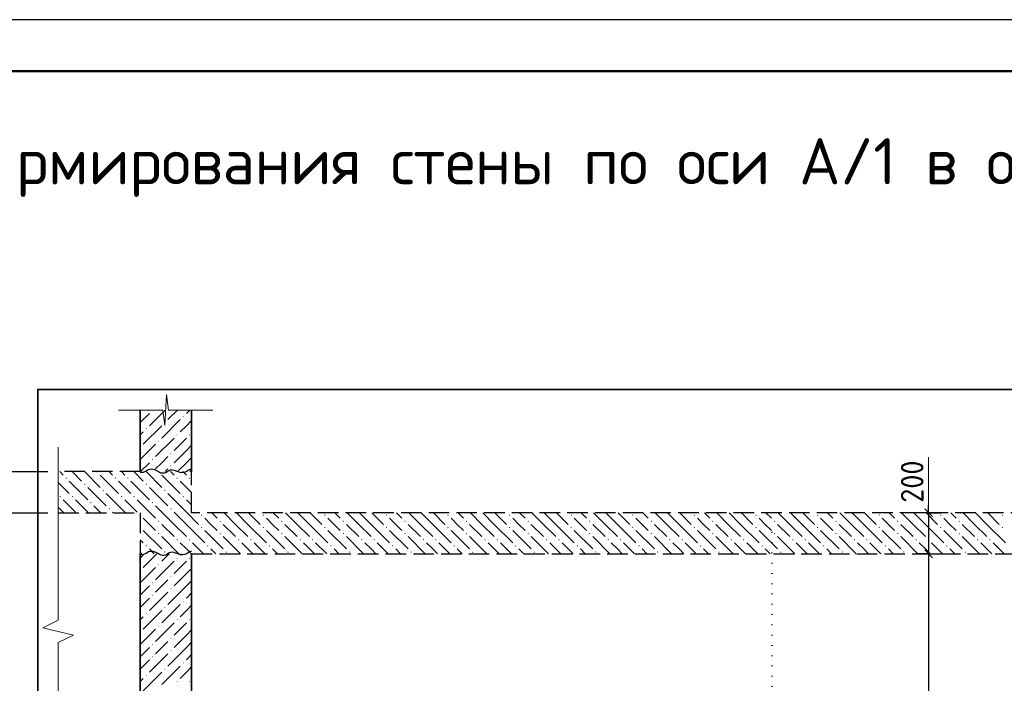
# Model space of a CAD drawing. Header units: millimetres. Extents: x 0 to 42000, y 0 to 29700.
# Tile 9 of 21: x 5178 to 14771, y 23240 to 29700. Entities that reach past the tile are written whole.
import ezdxf

# ---------------------------------------------------------------- set-up
doc = ezdxf.new("R2010")
doc.units = ezdxf.units.MM
doc.linetypes.add('______2', pattern=[270, 200, -70])
doc.linetypes.add('______9', pattern=[100, 0, -100])
for name, color, linetype, lineweight in [('Standard', 7, 'Continuous', 25), ('ЖБ Перекрытие верхний уровень', 7, '______2', 25), ('ЖБ Перекрытие нижний уровень с отделкой', 7, '______2', 25), ('ЖБ Пилон', 7, 'Continuous', 35), ('ЖБ Стена верхний уровень', 7, 'Continuous', 35), ('Заголовок чертежа', 7, 'Continuous', 25), ('Примечания', 7, 'Continuous', 13), ('Сечения символ', 7, 'Continuous', 25)]:
    doc.layers.add(name, color=color, linetype=linetype, lineweight=lineweight)
doc.layers.add('Размерная выноска', color=7, linetype='Continuous')
doc.styles.add('ISOCPEUR', font='txt')

msp = doc.modelspace()

# ---------------------------------------------------------------- hatches: boundary and pattern name
at = {"layer": 'ЖБ Перекрытие верхний уровень', "linetype": 'Continuous', "lineweight": 18, "transparency": 33554687}
for points in [[(5625, 25237.1), (5631.5, 25243.6), (5638, 25237.1), (5631.5, 25230.6)], [(5925, 25297.1), (5927.9, 25300), (5935.2, 25300), (5938, 25297.1), (5931.5, 25290.6)], [(6105, 25237.1), (6111.5, 25243.6), (6118, 25237.1), (6111.5, 25230.6)], [(6225, 25237.1), (6231.5, 25243.6), (6238, 25237.1), (6231.5, 25230.6)], [(6525, 25297.1), (6527.9, 25300), (6535.2, 25300), (6538, 25297.1), (6531.5, 25290.6)], [(6705, 25237.1), (6711.5, 25243.6), (6718, 25237.1), (6711.5, 25230.6)], [(6825, 25237.1), (6831.5, 25243.6), (6838, 25237.1), (6831.5, 25230.6)], [(5805, 25177.1), (5811.5, 25183.6), (5818, 25177.1), (5811.5, 25170.6)], [(6405, 25177.1), (6411.5, 25183.6), (6418, 25177.1), (6411.5, 25170.6)], [(5565, 25057.1), (5571.5, 25063.6), (5578, 25057.1), (5571.5, 25050.6)], [(5685, 25057.1), (5691.5, 25063.6), (5698, 25057.1), (5691.5, 25050.6)], [(5985, 25117.1), (5991.5, 25123.6), (5998, 25117.1), (5991.5, 25110.6)], [(6165, 25057.1), (6171.5, 25063.6), (6178, 25057.1), (6171.5, 25050.6)], [(6285, 25057.1), (6291.5, 25063.6), (6298, 25057.1), (6291.5, 25050.6)], [(6585, 25117.1), (6591.5, 25123.6), (6598, 25117.1), (6591.5, 25110.6)], [(6765, 25057.1), (6771.5, 25063.6), (6778, 25057.1), (6771.5, 25050.6)], [(5865, 24997.1), (5871.5, 25003.6), (5878, 24997.1), (5871.5, 24990.6)], [(6045, 24937.1), (6051.5, 24943.6), (6058, 24937.1), (6051.5, 24930.6)], [(6465, 24997.1), (6471.5, 25003.6), (6478, 24997.1), (6471.5, 24990.6)], [(6645, 24937.1), (6651.5, 24943.6), (6658, 24937.1), (6651.5, 24930.6)]]:
    msp.add_hatch(color=7, dxfattribs=at).paths.add_polyline_path(points, flags=16)
at = {"layer": 'ЖБ Перекрытие нижний уровень с отделкой', "linetype": 'Continuous', "lineweight": 18, "transparency": 33554687}
for points in [[(6353.1, 24882.1), (6358, 24877.1), (6353.1, 24872.2)], [(6945, 24877.1), (6951.5, 24883.6), (6958, 24877.1), (6951.5, 24870.6)], [(7545, 24877.1), (7551.5, 24883.6), (7558, 24877.1), (7551.5, 24870.6)], [(8145, 24877.1), (8151.5, 24883.6), (8158, 24877.1), (8151.5, 24870.6)], [(8745, 24877.1), (8751.5, 24883.6), (8758, 24877.1), (8751.5, 24870.6)], [(9345, 24877.1), (9351.5, 24883.6), (9358, 24877.1), (9351.5, 24870.6)], [(9945, 24877.1), (9951.5, 24883.6), (9958, 24877.1), (9951.5, 24870.6)], [(10545, 24877.1), (10551.5, 24883.6), (10558, 24877.1), (10551.5, 24870.6)], [(11145, 24877.1), (11151.5, 24883.6), (11158, 24877.1), (11151.5, 24870.6)], [(11745, 24877.1), (11751.5, 24883.6), (11758, 24877.1), (11751.5, 24870.6)], [(12345, 24877.1), (12351.5, 24883.6), (12358, 24877.1), (12351.5, 24870.6)], [(12945, 24877.1), (12951.5, 24883.6), (12958, 24877.1), (12951.5, 24870.6)], [(13545, 24877.1), (13551.5, 24883.6), (13558, 24877.1), (13551.5, 24870.6)], [(14145, 24877.1), (14151.5, 24883.6), (14158, 24877.1), (14151.5, 24870.6)], [(14745, 24877.1), (14751.5, 24883.6), (14758, 24877.1), (14751.5, 24870.6)], [(6353.1, 24762.1), (6358, 24757.1), (6353.1, 24752.2)], [(6525, 24817.1), (6531.5, 24823.6), (6538, 24817.1), (6531.5, 24810.6)], [(6945, 24757.1), (6951.5, 24763.6), (6958, 24757.1), (6951.5, 24750.6)], [(7125, 24817.1), (7131.5, 24823.6), (7138, 24817.1), (7131.5, 24810.6)], [(7545, 24757.1), (7551.5, 24763.6), (7558, 24757.1), (7551.5, 24750.6)], [(7725, 24817.1), (7731.5, 24823.6), (7738, 24817.1), (7731.5, 24810.6)], [(8145, 24757.1), (8151.5, 24763.6), (8158, 24757.1), (8151.5, 24750.6)], [(8325, 24817.1), (8331.5, 24823.6), (8338, 24817.1), (8331.5, 24810.6)], [(8745, 24757.1), (8751.5, 24763.6), (8758, 24757.1), (8751.5, 24750.6)], [(8925, 24817.1), (8931.5, 24823.6), (8938, 24817.1), (8931.5, 24810.6)], [(9345, 24757.1), (9351.5, 24763.6), (9358, 24757.1), (9351.5, 24750.6)], [(9525, 24817.1), (9531.5, 24823.6), (9538, 24817.1), (9531.5, 24810.6)], [(9945, 24757.1), (9951.5, 24763.6), (9958, 24757.1), (9951.5, 24750.6)], [(10125, 24817.1), (10131.5, 24823.6), (10138, 24817.1), (10131.5, 24810.6)], [(10545, 24757.1), (10551.5, 24763.6), (10558, 24757.1), (10551.5, 24750.6)], [(10725, 24817.1), (10731.5, 24823.6), (10738, 24817.1), (10731.5, 24810.6)], [(11145, 24757.1), (11151.5, 24763.6), (11158, 24757.1), (11151.5, 24750.6)], [(11325, 24817.1), (11331.5, 24823.6), (11338, 24817.1), (11331.5, 24810.6)], [(11745, 24757.1), (11751.5, 24763.6), (11758, 24757.1), (11751.5, 24750.6)], [(11925, 24817.1), (11931.5, 24823.6), (11938, 24817.1), (11931.5, 24810.6)], [(12345, 24757.1), (12351.5, 24763.6), (12358, 24757.1), (12351.5, 24750.6)], [(12525, 24817.1), (12531.5, 24823.6), (12538, 24817.1), (12531.5, 24810.6)], [(12945, 24757.1), (12951.5, 24763.6), (12958, 24757.1), (12951.5, 24750.6)], [(13125, 24817.1), (13131.5, 24823.6), (13138, 24817.1), (13131.5, 24810.6)], [(13545, 24757.1), (13551.5, 24763.6), (13558, 24757.1), (13551.5, 24750.6)], [(13725, 24817.1), (13731.5, 24823.6), (13738, 24817.1), (13731.5, 24810.6)], [(14145, 24757.1), (14151.5, 24763.6), (14158, 24757.1), (14151.5, 24750.6)], [(14325, 24817.1), (14331.5, 24823.6), (14338, 24817.1), (14331.5, 24810.6)], [(14745, 24757.1), (14751.5, 24763.6), (14758, 24757.1), (14751.5, 24750.6)], [(6525, 24697.1), (6531.5, 24703.6), (6538, 24697.1), (6531.5, 24690.6)], [(7125, 24697.1), (7131.5, 24703.6), (7138, 24697.1), (7131.5, 24690.6)], [(7725, 24697.1), (7731.5, 24703.6), (7738, 24697.1), (7731.5, 24690.6)], [(8325, 24697.1), (8331.5, 24703.6), (8338, 24697.1), (8331.5, 24690.6)], [(8925, 24697.1), (8931.5, 24703.6), (8938, 24697.1), (8931.5, 24690.6)], [(9525, 24697.1), (9531.5, 24703.6), (9538, 24697.1), (9531.5, 24690.6)], [(10125, 24697.1), (10131.5, 24703.6), (10138, 24697.1), (10131.5, 24690.6)], [(10725, 24697.1), (10731.5, 24703.6), (10738, 24697.1), (10731.5, 24690.6)], [(11325, 24697.1), (11331.5, 24703.6), (11338, 24697.1), (11331.5, 24690.6)], [(11925, 24697.1), (11931.5, 24703.6), (11938, 24697.1), (11931.5, 24690.6)], [(12525, 24697.1), (12531.5, 24703.6), (12538, 24697.1), (12531.5, 24690.6)], [(13125, 24697.1), (13131.5, 24703.6), (13138, 24697.1), (13131.5, 24690.6)], [(13725, 24697.1), (13731.5, 24703.6), (13738, 24697.1), (13731.5, 24690.6)], [(14325, 24697.1), (14331.5, 24703.6), (14338, 24697.1), (14331.5, 24690.6)], [(6405, 24577.1), (6411.5, 24583.6), (6418, 24577.1), (6411.5, 24570.6)], [(6705, 24637.1), (6711.5, 24643.6), (6718, 24637.1), (6711.5, 24630.6)], [(6825, 24637.1), (6831.5, 24643.6), (6838, 24637.1), (6831.5, 24630.6)], [(7005, 24577.1), (7011.5, 24583.6), (7018, 24577.1), (7011.5, 24570.6)], [(7305, 24637.1), (7311.5, 24643.6), (7318, 24637.1), (7311.5, 24630.6)], [(7425, 24637.1), (7431.5, 24643.6), (7438, 24637.1), (7431.5, 24630.6)], [(7605, 24577.1), (7611.5, 24583.6), (7618, 24577.1), (7611.5, 24570.6)], [(7905, 24637.1), (7911.5, 24643.6), (7918, 24637.1), (7911.5, 24630.6)], [(8025, 24637.1), (8031.5, 24643.6), (8038, 24637.1), (8031.5, 24630.6)], [(8205, 24577.1), (8211.5, 24583.6), (8218, 24577.1), (8211.5, 24570.6)], [(8505, 24637.1), (8511.5, 24643.6), (8518, 24637.1), (8511.5, 24630.6)], [(8625, 24637.1), (8631.5, 24643.6), (8638, 24637.1), (8631.5, 24630.6)], [(8805, 24577.1), (8811.5, 24583.6), (8818, 24577.1), (8811.5, 24570.6)], [(9105, 24637.1), (9111.5, 24643.6), (9118, 24637.1), (9111.5, 24630.6)], [(9225, 24637.1), (9231.5, 24643.6), (9238, 24637.1), (9231.5, 24630.6)], [(9405, 24577.1), (9411.5, 24583.6), (9418, 24577.1), (9411.5, 24570.6)], [(9705, 24637.1), (9711.5, 24643.6), (9718, 24637.1), (9711.5, 24630.6)], [(9825, 24637.1), (9831.5, 24643.6), (9838, 24637.1), (9831.5, 24630.6)], [(10005, 24577.1), (10011.5, 24583.6), (10018, 24577.1), (10011.5, 24570.6)], [(10305, 24637.1), (10311.5, 24643.6), (10318, 24637.1), (10311.5, 24630.6)], [(10425, 24637.1), (10431.5, 24643.6), (10438, 24637.1), (10431.5, 24630.6)], [(10605, 24577.1), (10611.5, 24583.6), (10618, 24577.1), (10611.5, 24570.6)], [(10905, 24637.1), (10911.5, 24643.6), (10918, 24637.1), (10911.5, 24630.6)], [(11025, 24637.1), (11031.5, 24643.6), (11038, 24637.1), (11031.5, 24630.6)], [(11205, 24577.1), (11211.5, 24583.6), (11218, 24577.1), (11211.5, 24570.6)], [(11505, 24637.1), (11511.5, 24643.6), (11518, 24637.1), (11511.5, 24630.6)], [(11625, 24637.1), (11631.5, 24643.6), (11638, 24637.1), (11631.5, 24630.6)], [(11805, 24577.1), (11811.5, 24583.6), (11818, 24577.1), (11811.5, 24570.6)], [(12105, 24637.1), (12111.5, 24643.6), (12118, 24637.1), (12111.5, 24630.6)], [(12225, 24637.1), (12231.5, 24643.6), (12238, 24637.1), (12231.5, 24630.6)], [(12405, 24577.1), (12411.5, 24583.6), (12418, 24577.1), (12411.5, 24570.6)], [(12705, 24637.1), (12711.5, 24643.6), (12718, 24637.1), (12711.5, 24630.6)], [(12825, 24637.1), (12831.5, 24643.6), (12838, 24637.1), (12831.5, 24630.6)], [(13005, 24577.1), (13011.5, 24583.6), (13018, 24577.1), (13011.5, 24570.6)], [(13305, 24637.1), (13311.5, 24643.6), (13318, 24637.1), (13311.5, 24630.6)], [(13425, 24637.1), (13431.5, 24643.6), (13438, 24637.1), (13431.5, 24630.6)], [(13605, 24577.1), (13611.5, 24583.6), (13618, 24577.1), (13611.5, 24570.6)], [(13905, 24637.1), (13911.5, 24643.6), (13918, 24637.1), (13911.5, 24630.6)], [(14025, 24637.1), (14031.5, 24643.6), (14038, 24637.1), (14031.5, 24630.6)], [(14205, 24577.1), (14211.5, 24583.6), (14218, 24577.1), (14211.5, 24570.6)], [(14505, 24637.1), (14511.5, 24643.6), (14518, 24637.1), (14511.5, 24630.6)], [(14625, 24637.1), (14631.5, 24643.6), (14638, 24637.1), (14631.5, 24630.6)], [(6585, 24517.1), (6591.5, 24523.6), (6598, 24517.1), (6591.5, 24510.6)], [(7185, 24517.1), (7191.5, 24523.6), (7198, 24517.1), (7191.5, 24510.6)], [(7785, 24517.1), (7791.5, 24523.6), (7798, 24517.1), (7791.5, 24510.6)], [(8385, 24517.1), (8391.5, 24523.6), (8398, 24517.1), (8391.5, 24510.6)], [(8985, 24517.1), (8991.5, 24523.6), (8998, 24517.1), (8991.5, 24510.6)], [(9585, 24517.1), (9591.5, 24523.6), (9598, 24517.1), (9591.5, 24510.6)], [(10185, 24517.1), (10191.5, 24523.6), (10198, 24517.1), (10191.5, 24510.6)], [(10785, 24517.1), (10791.5, 24523.6), (10798, 24517.1), (10791.5, 24510.6)], [(11385, 24517.1), (11391.5, 24523.6), (11398, 24517.1), (11391.5, 24510.6)], [(11985, 24517.1), (11991.5, 24523.6), (11998, 24517.1), (11991.5, 24510.6)], [(12585, 24517.1), (12591.5, 24523.6), (12598, 24517.1), (12591.5, 24510.6)], [(13185, 24517.1), (13191.5, 24523.6), (13198, 24517.1), (13191.5, 24510.6)], [(13785, 24517.1), (13791.5, 24523.6), (13798, 24517.1), (13791.5, 24510.6)], [(14385, 24517.1), (14391.5, 24523.6), (14398, 24517.1), (14391.5, 24510.6)]]:
    msp.add_hatch(color=7, dxfattribs=at).paths.add_polyline_path(points, flags=16)
at = {"layer": 'ЖБ Пилон', "linetype": 'Continuous', "lineweight": 18, "transparency": 33554687}
for points in [[(6466.5, 25897.1), (6469.4, 25900), (6473.7, 25900), (6476.5, 25897.1), (6471.5, 25892.1)], [(6766.5, 25837.1), (6771.5, 25842.1), (6776.5, 25837.1), (6771.5, 25832.1)], [(6406.5, 25717.1), (6411.5, 25722.1), (6416.5, 25717.1), (6411.5, 25712.1)], [(6586.5, 25777.1), (6591.5, 25782.1), (6596.5, 25777.1), (6591.5, 25772.1)], [(6706.5, 25657.1), (6711.5, 25662.1), (6716.5, 25657.1), (6711.5, 25652.1)], [(6826.5, 25657.1), (6831.5, 25662.1), (6836.5, 25657.1), (6831.5, 25652.1)], [(6353.1, 25540.6), (6356.5, 25537.1), (6353.1, 25533.7)], [(6526.5, 25597.1), (6531.5, 25602.1), (6536.5, 25597.1), (6531.5, 25592.1)], [(6466.5, 25417.1), (6471.5, 25422.1), (6476.5, 25417.1), (6471.5, 25412.1)], [(6646.5, 25477.1), (6651.5, 25482.1), (6656.5, 25477.1), (6651.5, 25472.1)], [(6646.5, 25357.1), (6651.5, 25362.1), (6656.5, 25357.1), (6651.5, 25352.1)], [(6469.4, 25300), (6471.5, 25302.1), (6473.7, 25300)]]:
    msp.add_hatch(color=7, dxfattribs=at).paths.add_polyline_path(points, flags=16)
at = {"layer": 'ЖБ Стена верхний уровень', "linetype": 'Continuous', "lineweight": 18, "transparency": 33554687}
for points in [[(6706.5, 24457.1), (6711.5, 24462.1), (6716.5, 24457.1), (6711.5, 24452.1)], [(6826.5, 24457.1), (6831.5, 24462.1), (6836.5, 24457.1), (6831.5, 24452.1)], [(6526.5, 24397.1), (6531.5, 24402.1), (6536.5, 24397.1), (6531.5, 24392.1)], [(6353.1, 24340.6), (6356.5, 24337.1), (6353.1, 24333.7)], [(6646.5, 24277.1), (6651.5, 24282.1), (6656.5, 24277.1), (6651.5, 24272.1)], [(6466.5, 24217.1), (6471.5, 24222.1), (6476.5, 24217.1), (6471.5, 24212.1)], [(6466.5, 24097.1), (6471.5, 24102.1), (6476.5, 24097.1), (6471.5, 24092.1)], [(6646.5, 24157.1), (6651.5, 24162.1), (6656.5, 24157.1), (6651.5, 24152.1)], [(6766.5, 24037.1), (6771.5, 24042.1), (6776.5, 24037.1), (6771.5, 24032.1)], [(6406.5, 23917.1), (6411.5, 23922.1), (6416.5, 23917.1), (6411.5, 23912.1)], [(6586.5, 23977.1), (6591.5, 23982.1), (6596.5, 23977.1), (6591.5, 23972.1)], [(6526.5, 23797.1), (6531.5, 23802.1), (6536.5, 23797.1), (6531.5, 23792.1)], [(6706.5, 23857.1), (6711.5, 23862.1), (6716.5, 23857.1), (6711.5, 23852.1)], [(6826.5, 23857.1), (6831.5, 23862.1), (6836.5, 23857.1), (6831.5, 23852.1)], [(6353.1, 23740.6), (6356.5, 23737.1), (6353.1, 23733.7)], [(6466.5, 23617.1), (6471.5, 23622.1), (6476.5, 23617.1), (6471.5, 23612.1)], [(6646.5, 23677.1), (6651.5, 23682.1), (6656.5, 23677.1), (6651.5, 23672.1)], [(6646.5, 23557.1), (6651.5, 23562.1), (6656.5, 23557.1), (6651.5, 23552.1)], [(6466.5, 23497.1), (6471.5, 23502.1), (6476.5, 23497.1), (6471.5, 23492.1)], [(6766.5, 23437.1), (6771.5, 23442.1), (6776.5, 23437.1), (6771.5, 23432.1)], [(6406.5, 23317.1), (6411.5, 23322.1), (6416.5, 23317.1), (6411.5, 23312.1)], [(6586.5, 23377.1), (6591.5, 23382.1), (6596.5, 23377.1), (6591.5, 23372.1)], [(6706.5, 23257.1), (6711.5, 23262.1), (6716.5, 23257.1), (6711.5, 23252.1)], [(6826.5, 23257.1), (6831.5, 23262.1), (6836.5, 23257.1), (6831.5, 23252.1)]]:
    msp.add_hatch(color=7, dxfattribs=at).paths.add_polyline_path(points, flags=16)

# ---------------------------------------------------------------- linework, layer by layer
at = {"layer": 'Standard', "color": 7, "linetype": 'Continuous', "lineweight": 13, "transparency": 33554687}
for p, q in [((6591.2, 25750), (6609.6, 26050)), ((6609.6, 26050), (6628, 25900)), ((6140.4, 25900), (6572.8, 25900)), ((6572.8, 25900), (6591.2, 25750)), ((6628, 25900), (7060.4, 25900)), ((7060.4, 25900), (7060.4, 25900)), ((5553.1, 25540), (5553.1, 23852.7)), ((5553.1, 23852.7), (5403.1, 23780.9)), ((5403.1, 23780.9), (5703.1, 23709.1)), ((5703.1, 23709.1), (5553.1, 23637.3)), ((5553.1, 23637.3), (5553.1, 21950))]:
    msp.add_line(p, q, dxfattribs=at)
at = {"layer": 'Standard', "color": 7, "linetype": 'Continuous', "lineweight": -3, "transparency": 33554687}
for p, q in [((4632.6, 25300), (5453.1, 25300)), ((14033.5, 24900), (14033.5, 24975)), ((4632.6, 24900), (5453.1, 24900)), ((14033.5, 24900), (13908.5, 24900)), ((14033.5, 24900), (14158.5, 24900)), ((14033.5, 24900), (14033.5, 24900)), ((14033.5, 24500), (13908.5, 24500)), ((14033.5, 24500), (14158.5, 24500)), ((14033.5, 24500), (14041.9, 24500)), ((14033.5, 24500), (14033.5, 19420))]:
    msp.add_line(p, q, dxfattribs=at)
at = {"layer": 'Standard', "color": 7, "linetype": 'Continuous', "lineweight": 25, "transparency": 33554687}
for p, q in [((13996, 24937.5), (14071, 24862.5)), ((13996, 24537.5), (14071, 24462.5))]:
    msp.add_line(p, q, dxfattribs=at)
msp.add_lwpolyline([(0, 0), (42000, 0), (42000, 29700), (0, 29700), (0, 0)], close=True, dxfattribs=at)
at = {"layer": 'Standard', "color": 7, "linetype": 'Continuous', "lineweight": 50, "transparency": 33554687}
msp.add_lwpolyline([(2000, 29200), (41500, 29200), (41500, 500), (2000, 500), (2000, 29200)], close=True, dxfattribs=at)
at = {"layer": 'Standard', "color": 7, "linetype": 'Continuous', "lineweight": 13, "transparency": 33554687}
msp.add_lwpolyline([(41500, 29200), (2000, 29200), (2000, 6000), (41500, 6000), (41500, 29200)], dxfattribs=at)
at = {"layer": 'Standard', "color": 254, "linetype": 'Continuous', "lineweight": 35, "true_color": 0xc4c4ff, "transparency": 33554687}
msp.add_lwpolyline([(5353.1, 18020), (36693.1, 18020), (36693.1, 26100), (5353.1, 26100), (5353.1, 18020)], dxfattribs=at)
at = {"layer": 'Standard', "color": 7, "linetype": 'Continuous', "lineweight": -3, "transparency": 33554687}
msp.add_lwpolyline([(14033.5, 24900), (14033.5, 24893.6), (14033.5, 24893.6), (14033.5, 24500)], dxfattribs=at)
at = {"layer": 'ЖБ Перекрытие верхний уровень', "color": 7, "linetype": '______2', "lineweight": 25, "transparency": 33554687}
for p, q in [((6353.1, 25300), (5553.1, 25300)), ((6853.1, 24900), (6853.1, 25300)), ((5553.1, 24900), (6353.1, 24900))]:
    msp.add_line(p, q, dxfattribs=at)
at = {"layer": 'ЖБ Перекрытие верхний уровень', "color": 9, "linetype": 'Continuous', "lineweight": 18, "true_color": 0xc7c7c7, "transparency": 33554687}
for p, q in [((5568.7, 25300), (5601.5, 25267.2)), ((5688.7, 25300), (5781.5, 25207.1)), ((5808.7, 25300), (5961.5, 25147.1)), ((5961.5, 25267.2), (6141.5, 25087.2)), ((6048.7, 25300), (6081.5, 25267.2)), ((6168.7, 25300), (6201.5, 25267.2)), ((6288.7, 25300), (6381.5, 25207.1)), ((6408.7, 25300), (6561.5, 25147.1)), ((6561.5, 25267.2), (6741.5, 25087.2)), ((6648.7, 25300), (6681.5, 25267.2)), ((6768.7, 25300), (6801.5, 25267.2)), ((5601.5, 25147.1), (5553.1, 25195.6)), ((5661.5, 25087.2), (5601.5, 25147.1)), ((5661.5, 25207.1), (5841.5, 25027.1)), ((5841.5, 25147.1), (6021.5, 24967.2)), ((6201.5, 25147.1), (6141.5, 25207.1)), ((6261.5, 25087.2), (6201.5, 25147.1)), ((6261.5, 25207.1), (6441.5, 25027.1)), ((6441.5, 25147.1), (6621.5, 24967.2)), ((6801.5, 25147.1), (6741.5, 25207.1)), ((6853.1, 25095.6), (6801.5, 25147.1)), ((6201.5, 24907.1), (6021.5, 25087.2)), ((6801.5, 24907.1), (6621.5, 25087.2)), ((5601.5, 24907.1), (5553.1, 24955.6)), ((5601.5, 25027.1), (5721.5, 24907.1)), ((5721.5, 25027.1), (5848.7, 24900)), ((5968.7, 24900), (5901.5, 24967.2)), ((6201.5, 25027.1), (6321.5, 24907.1)), ((6321.5, 25027.1), (6448.7, 24900)), ((6568.7, 24900), (6501.5, 24967.2)), ((6801.5, 25027.1), (6853.1, 24975.6)), ((5601.5, 24907.1), (5608.7, 24900)), ((6081.5, 24907.1), (6088.7, 24900)), ((6201.5, 24907.1), (6208.7, 24900)), ((6681.5, 24907.1), (6688.7, 24900)), ((6801.5, 24907.1), (6808.7, 24900))]:
    msp.add_line(p, q, dxfattribs=at)
at = {"layer": 'ЖБ Перекрытие нижний уровень с отделкой', "color": 7, "linetype": '______2', "lineweight": 25, "transparency": 33554687}
for p, q in [((6353.1, 24900), (6353.1, 24500)), ((15573.1, 24900), (6853.1, 24900)), ((6853.1, 24500), (15573.1, 24500))]:
    msp.add_line(p, q, dxfattribs=at)
at = {"layer": 'ЖБ Перекрытие нижний уровень с отделкой', "color": 9, "linetype": 'Continuous', "lineweight": 18, "true_color": 0xc7c7c7, "transparency": 33554687}
for p, q in [((6441.5, 24787.2), (6381.5, 24847.1)), ((6448.7, 24900), (6501.5, 24847.1)), ((6681.5, 24787.2), (6568.7, 24900)), ((6688.7, 24900), (6801.5, 24787.2)), ((6808.7, 24900), (6921.5, 24787.2)), ((7041.5, 24787.2), (6981.5, 24847.1)), ((7048.7, 24900), (7101.5, 24847.1)), ((7281.5, 24787.2), (7168.7, 24900)), ((7288.7, 24900), (7401.5, 24787.2)), ((7408.7, 24900), (7521.5, 24787.2)), ((7641.5, 24787.2), (7581.5, 24847.1)), ((7648.7, 24900), (7701.5, 24847.1)), ((7881.5, 24787.2), (7768.7, 24900)), ((7888.7, 24900), (8001.5, 24787.2)), ((8008.7, 24900), (8121.5, 24787.2)), ((8241.5, 24787.2), (8181.5, 24847.1)), ((8248.7, 24900), (8301.5, 24847.1)), ((8481.5, 24787.2), (8368.7, 24900)), ((8488.7, 24900), (8601.5, 24787.2)), ((8608.7, 24900), (8721.5, 24787.2)), ((8841.5, 24787.2), (8781.5, 24847.1)), ((8848.7, 24900), (8901.5, 24847.1)), ((9081.5, 24787.2), (8968.7, 24900)), ((9088.7, 24900), (9201.5, 24787.2)), ((9208.7, 24900), (9321.5, 24787.2)), ((9441.5, 24787.2), (9381.5, 24847.1)), ((9448.7, 24900), (9501.5, 24847.1)), ((9681.5, 24787.2), (9568.7, 24900)), ((9688.7, 24900), (9801.5, 24787.2)), ((9808.7, 24900), (9921.5, 24787.2)), ((10041.5, 24787.2), (9981.5, 24847.1)), ((10048.7, 24900), (10101.5, 24847.1)), ((10281.5, 24787.2), (10168.7, 24900)), ((10288.7, 24900), (10401.5, 24787.2)), ((10408.7, 24900), (10521.5, 24787.2)), ((10641.5, 24787.2), (10581.5, 24847.1)), ((10648.7, 24900), (10701.5, 24847.1)), ((10881.5, 24787.2), (10768.7, 24900)), ((10888.7, 24900), (11001.5, 24787.2)), ((11008.7, 24900), (11121.5, 24787.2)), ((11241.5, 24787.2), (11181.5, 24847.1)), ((11248.7, 24900), (11301.5, 24847.1)), ((11481.5, 24787.2), (11368.7, 24900)), ((11488.7, 24900), (11601.5, 24787.2)), ((11608.7, 24900), (11721.5, 24787.2)), ((11841.5, 24787.2), (11781.5, 24847.1)), ((11848.7, 24900), (11901.5, 24847.1)), ((12081.5, 24787.2), (11968.7, 24900)), ((12088.7, 24900), (12201.5, 24787.2)), ((12208.7, 24900), (12321.5, 24787.2)), ((12441.5, 24787.2), (12381.5, 24847.1)), ((12448.7, 24900), (12501.5, 24847.1)), ((12681.5, 24787.2), (12568.7, 24900)), ((12688.7, 24900), (12801.5, 24787.2)), ((12808.7, 24900), (12921.5, 24787.2)), ((13041.5, 24787.2), (12981.5, 24847.1)), ((13048.7, 24900), (13101.5, 24847.1)), ((13281.5, 24787.2), (13168.7, 24900)), ((13288.7, 24900), (13401.5, 24787.2)), ((13408.7, 24900), (13521.5, 24787.2)), ((13641.5, 24787.2), (13581.5, 24847.1)), ((13648.7, 24900), (13701.5, 24847.1)), ((13881.5, 24787.2), (13768.7, 24900)), ((13888.7, 24900), (14001.5, 24787.2)), ((14008.7, 24900), (14121.5, 24787.2)), ((14241.5, 24787.2), (14181.5, 24847.1)), ((14248.7, 24900), (14301.5, 24847.1)), ((14481.5, 24787.2), (14368.7, 24900)), ((14488.7, 24900), (14601.5, 24787.2)), ((14608.7, 24900), (14721.5, 24787.2)), ((6501.5, 24727.1), (6441.5, 24787.2)), ((6561.5, 24787.2), (6681.5, 24667.2)), ((6681.5, 24787.2), (6801.5, 24667.2)), ((6801.5, 24787.2), (6981.5, 24607.1)), ((7101.5, 24727.1), (7041.5, 24787.2)), ((7161.5, 24787.2), (7281.5, 24667.2)), ((7281.5, 24787.2), (7401.5, 24667.2)), ((7401.5, 24787.2), (7581.5, 24607.1)), ((7701.5, 24727.1), (7641.5, 24787.2)), ((7761.5, 24787.2), (7881.5, 24667.2)), ((7881.5, 24787.2), (8001.5, 24667.2)), ((8001.5, 24787.2), (8181.5, 24607.1)), ((8301.5, 24727.1), (8241.5, 24787.2)), ((8361.5, 24787.2), (8481.5, 24667.2)), ((8481.5, 24787.2), (8601.5, 24667.2)), ((8601.5, 24787.2), (8781.5, 24607.1)), ((8901.5, 24727.1), (8841.5, 24787.2)), ((8961.5, 24787.2), (9081.5, 24667.2)), ((9081.5, 24787.2), (9201.5, 24667.2)), ((9201.5, 24787.2), (9381.5, 24607.1)), ((9501.5, 24727.1), (9441.5, 24787.2)), ((9561.5, 24787.2), (9681.5, 24667.2)), ((9681.5, 24787.2), (9801.5, 24667.2)), ((9801.5, 24787.2), (9981.5, 24607.1)), ((10101.5, 24727.1), (10041.5, 24787.2)), ((10161.5, 24787.2), (10281.5, 24667.2)), ((10281.5, 24787.2), (10401.5, 24667.2)), ((10401.5, 24787.2), (10581.5, 24607.1)), ((10701.5, 24727.1), (10641.5, 24787.2)), ((10761.5, 24787.2), (10881.5, 24667.2)), ((10881.5, 24787.2), (11001.5, 24667.2)), ((11001.5, 24787.2), (11181.5, 24607.1)), ((11301.5, 24727.1), (11241.5, 24787.2)), ((11361.5, 24787.2), (11481.5, 24667.2)), ((11481.5, 24787.2), (11601.5, 24667.2)), ((11601.5, 24787.2), (11781.5, 24607.1)), ((11901.5, 24727.1), (11841.5, 24787.2)), ((11961.5, 24787.2), (12081.5, 24667.2)), ((12081.5, 24787.2), (12201.5, 24667.2)), ((12201.5, 24787.2), (12381.5, 24607.1)), ((12501.5, 24727.1), (12441.5, 24787.2)), ((12561.5, 24787.2), (12681.5, 24667.2)), ((12681.5, 24787.2), (12801.5, 24667.2)), ((12801.5, 24787.2), (12981.5, 24607.1)), ((13101.5, 24727.1), (13041.5, 24787.2)), ((13161.5, 24787.2), (13281.5, 24667.2)), ((13281.5, 24787.2), (13401.5, 24667.2)), ((13401.5, 24787.2), (13581.5, 24607.1)), ((13701.5, 24727.1), (13641.5, 24787.2)), ((13761.5, 24787.2), (13881.5, 24667.2)), ((13881.5, 24787.2), (14001.5, 24667.2)), ((14001.5, 24787.2), (14181.5, 24607.1)), ((14301.5, 24727.1), (14241.5, 24787.2)), ((14361.5, 24787.2), (14481.5, 24667.2)), ((14481.5, 24787.2), (14601.5, 24667.2)), ((14601.5, 24787.2), (14781.5, 24607.1)), ((6381.5, 24727.1), (6561.5, 24547.1)), ((6561.5, 24667.2), (6728.7, 24500)), ((6981.5, 24727.1), (7161.5, 24547.1)), ((7161.5, 24667.2), (7328.7, 24500)), ((7581.5, 24727.1), (7761.5, 24547.1)), ((7761.5, 24667.2), (7928.7, 24500)), ((8181.5, 24727.1), (8361.5, 24547.1)), ((8361.5, 24667.2), (8528.7, 24500)), ((8781.5, 24727.1), (8961.5, 24547.1)), ((8961.5, 24667.2), (9128.7, 24500)), ((9381.5, 24727.1), (9561.5, 24547.1)), ((9561.5, 24667.2), (9728.7, 24500)), ((9981.5, 24727.1), (10161.5, 24547.1)), ((10161.5, 24667.2), (10328.7, 24500)), ((10581.5, 24727.1), (10761.5, 24547.1)), ((10761.5, 24667.2), (10928.7, 24500)), ((11181.5, 24727.1), (11361.5, 24547.1)), ((11361.5, 24667.2), (11528.7, 24500)), ((11781.5, 24727.1), (11961.5, 24547.1)), ((11961.5, 24667.2), (12128.7, 24500)), ((12381.5, 24727.1), (12561.5, 24547.1)), ((12561.5, 24667.2), (12728.7, 24500)), ((12981.5, 24727.1), (13161.5, 24547.1)), ((13161.5, 24667.2), (13328.7, 24500)), ((13581.5, 24727.1), (13761.5, 24547.1)), ((13761.5, 24667.2), (13928.7, 24500)), ((14181.5, 24727.1), (14361.5, 24547.1)), ((14361.5, 24667.2), (14528.7, 24500)), ((6353.1, 24635.6), (6381.5, 24607.1)), ((6801.5, 24547.1), (6741.5, 24607.1)), ((6861.5, 24607.1), (6968.7, 24500)), ((7401.5, 24547.1), (7341.5, 24607.1)), ((7461.5, 24607.1), (7568.7, 24500)), ((8001.5, 24547.1), (7941.5, 24607.1)), ((8061.5, 24607.1), (8168.7, 24500)), ((8601.5, 24547.1), (8541.5, 24607.1)), ((8661.5, 24607.1), (8768.7, 24500)), ((9201.5, 24547.1), (9141.5, 24607.1)), ((9261.5, 24607.1), (9368.7, 24500)), ((9801.5, 24547.1), (9741.5, 24607.1)), ((9861.5, 24607.1), (9968.7, 24500)), ((10401.5, 24547.1), (10341.5, 24607.1)), ((10461.5, 24607.1), (10568.7, 24500)), ((11001.5, 24547.1), (10941.5, 24607.1)), ((11061.5, 24607.1), (11168.7, 24500)), ((11601.5, 24547.1), (11541.5, 24607.1)), ((11661.5, 24607.1), (11768.7, 24500)), ((12201.5, 24547.1), (12141.5, 24607.1)), ((12261.5, 24607.1), (12368.7, 24500)), ((12801.5, 24547.1), (12741.5, 24607.1)), ((12861.5, 24607.1), (12968.7, 24500)), ((13401.5, 24547.1), (13341.5, 24607.1)), ((13461.5, 24607.1), (13568.7, 24500)), ((14001.5, 24547.1), (13941.5, 24607.1)), ((14061.5, 24607.1), (14168.7, 24500)), ((14601.5, 24547.1), (14541.5, 24607.1)), ((14661.5, 24607.1), (14768.7, 24500)), ((6353.1, 24515.6), (6368.7, 24500)), ((6441.5, 24547.1), (6488.7, 24500)), ((6848.7, 24500), (6801.5, 24547.1)), ((7041.5, 24547.1), (7088.7, 24500)), ((7448.7, 24500), (7401.5, 24547.1)), ((7641.5, 24547.1), (7688.7, 24500)), ((8048.7, 24500), (8001.5, 24547.1)), ((8241.5, 24547.1), (8288.7, 24500)), ((8648.7, 24500), (8601.5, 24547.1)), ((8841.5, 24547.1), (8888.7, 24500)), ((9248.7, 24500), (9201.5, 24547.1)), ((9441.5, 24547.1), (9488.7, 24500)), ((9848.7, 24500), (9801.5, 24547.1)), ((10041.5, 24547.1), (10088.7, 24500)), ((10448.7, 24500), (10401.5, 24547.1)), ((10641.5, 24547.1), (10688.7, 24500)), ((11048.7, 24500), (11001.5, 24547.1)), ((11241.5, 24547.1), (11288.7, 24500)), ((11648.7, 24500), (11601.5, 24547.1)), ((11841.5, 24547.1), (11888.7, 24500)), ((12248.7, 24500), (12201.5, 24547.1)), ((12441.5, 24547.1), (12488.7, 24500)), ((12848.7, 24500), (12801.5, 24547.1)), ((13041.5, 24547.1), (13088.7, 24500)), ((13448.7, 24500), (13401.5, 24547.1)), ((13641.5, 24547.1), (13688.7, 24500)), ((14048.7, 24500), (14001.5, 24547.1)), ((14241.5, 24547.1), (14288.7, 24500)), ((14648.7, 24500), (14601.5, 24547.1))]:
    msp.add_line(p, q, dxfattribs=at)
at = {"layer": 'ЖБ Пилон', "color": 251, "linetype": 'Continuous', "lineweight": 18, "true_color": 0x494949, "transparency": 33554687}
for p, q in [((6354.4, 25900), (6353.1, 25898.7)), ((6441.5, 25867.2), (6353.1, 25778.7)), ((6594.4, 25900), (6441.5, 25747.1)), ((6741.5, 25807.1), (6561.5, 25627.1)), ((6714.4, 25900), (6621.5, 25807.1)), ((6834.4, 25900), (6801.5, 25867.2)), ((6561.5, 25747.1), (6381.5, 25567.2)), ((6741.5, 25687.2), (6801.5, 25747.1)), ((6801.5, 25747.1), (6853.1, 25798.7)), ((6353.1, 25658.7), (6381.5, 25687.2)), ((6681.5, 25627.1), (6501.5, 25447.1)), ((6801.5, 25627.1), (6681.5, 25507.1)), ((6353.1, 25418.7), (6501.5, 25567.2)), ((6801.5, 25507.1), (6853.1, 25558.7)), ((6561.5, 25387.2), (6621.5, 25447.1)), ((6801.5, 25507.1), (6681.5, 25387.2)), ((6853.1, 25438.7), (6801.5, 25387.2)), ((6441.5, 25387.2), (6354.4, 25300)), ((6501.5, 25327.1), (6561.5, 25387.2)), ((6621.5, 25327.1), (6594.4, 25300)), ((6801.5, 25387.2), (6714.4, 25300)), ((6853.1, 25318.7), (6834.4, 25300))]:
    msp.add_line(p, q, dxfattribs=at)
at = {"layer": 'ЖБ Пилон', "color": 7, "linetype": 'Continuous', "lineweight": 35, "transparency": 33554687}
for p, q in [((6353.1, 25900), (6353.1, 25300)), ((6853.1, 25300), (6853.1, 25900))]:
    msp.add_line(p, q, dxfattribs=at)
at = {"layer": 'ЖБ Стена верхний уровень', "color": 7, "linetype": 'Continuous', "lineweight": 35, "transparency": 33554687}
for p, q in [((6353.1, 24500), (6353.1, 19420)), ((6853.1, 19420), (6853.1, 24500))]:
    msp.add_line(p, q, dxfattribs=at)
at = {"layer": 'ЖБ Стена верхний уровень', "color": 251, "linetype": 'Continuous', "lineweight": 18, "true_color": 0x494949, "transparency": 33554687}
for p, q in [((6353.1, 24458.7), (6381.5, 24487.2)), ((6514.4, 24500), (6381.5, 24367.2)), ((6634.4, 24500), (6561.5, 24427.1)), ((6741.5, 24487.2), (6754.4, 24500)), ((6353.1, 24218.7), (6501.5, 24367.2)), ((6681.5, 24427.1), (6501.5, 24247.1)), ((6801.5, 24427.1), (6681.5, 24307.1)), ((6801.5, 24307.1), (6681.5, 24187.2)), ((6801.5, 24307.1), (6853.1, 24358.7)), ((6441.5, 24187.2), (6353.1, 24098.7)), ((6501.5, 24127.1), (6561.5, 24187.2)), ((6561.5, 24187.2), (6621.5, 24247.1)), ((6801.5, 24187.2), (6621.5, 24007.1)), ((6853.1, 24238.7), (6801.5, 24187.2)), ((6621.5, 24127.1), (6441.5, 23947.1)), ((6853.1, 24118.7), (6801.5, 24067.2)), ((6441.5, 24067.2), (6353.1, 23978.7)), ((6741.5, 24007.1), (6561.5, 23827.1)), ((6801.5, 23947.1), (6853.1, 23998.7)), ((6353.1, 23858.7), (6381.5, 23887.2)), ((6561.5, 23947.1), (6381.5, 23767.2)), ((6741.5, 23887.2), (6801.5, 23947.1)), ((6681.5, 23827.1), (6501.5, 23647.1)), ((6801.5, 23827.1), (6681.5, 23707.1)), ((6353.1, 23618.7), (6501.5, 23767.2)), ((6801.5, 23707.1), (6681.5, 23587.2)), ((6801.5, 23707.1), (6853.1, 23758.7)), ((6561.5, 23587.2), (6621.5, 23647.1)), ((6853.1, 23638.7), (6801.5, 23587.2)), ((6441.5, 23587.2), (6353.1, 23498.7)), ((6621.5, 23527.1), (6441.5, 23347.1)), ((6501.5, 23527.1), (6561.5, 23587.2)), ((6801.5, 23587.2), (6621.5, 23407.1)), ((6853.1, 23518.7), (6801.5, 23467.2)), ((6441.5, 23467.2), (6353.1, 23378.7)), ((6741.5, 23407.1), (6561.5, 23227.1)), ((6561.5, 23347.1), (6381.5, 23167.2)), ((6741.5, 23287.2), (6801.5, 23347.1)), ((6801.5, 23347.1), (6853.1, 23398.7)), ((6353.1, 23258.7), (6381.5, 23287.2))]:
    msp.add_line(p, q, dxfattribs=at)
at = {"layer": 'Примечания', "color": 7, "linetype": 'Continuous', "lineweight": 25, "transparency": 33554687}
for points in [[(6353.1, 25294.7), (6367.9, 25294.6), (6383.9, 25296.3), (6398.3, 25300.3), (6409.9, 25306.8), (6419.9, 25314.6), (6431.5, 25321.2), (6446.3, 25325.1), (6461.9, 25327.4), (6477.5, 25324.8), (6491.9, 25320.6), (6505.9, 25315.8), (6517.9, 25309.4), (6529.1, 25302.4), (6540.3, 25295.6), (6553.9, 25290.2), (6569.1, 25287.3), (6585.1, 25287.8), (6600.7, 25290.9), (6612.3, 25297.3), (6622.7, 25304.8), (6633.9, 25311.7), (6647.5, 25316.8), (6663.5, 25317.9), (6679.1, 25315), (6693.1, 25310.5), (6706.7, 25305.4), (6720.7, 25300.4), (6734.3, 25295.6), (6749.9, 25293.3), (6753.1, 25293.1)], [(6753.1, 25294.7), (6767.9, 25294.6), (6783.9, 25296.3), (6798.3, 25300.3), (6809.9, 25306.8), (6819.9, 25314.6), (6831.5, 25321.2), (6846.3, 25325.1), (6853.1, 25326.1)], [(6353.1, 24494.7), (6367.9, 24494.6), (6383.9, 24496.3), (6398.3, 24500.3), (6409.9, 24506.8), (6419.9, 24514.6), (6431.5, 24521.2), (6446.3, 24525.1), (6461.9, 24527.4), (6477.5, 24524.8), (6491.9, 24520.6), (6505.9, 24515.8), (6517.9, 24509.4), (6529.1, 24502.4), (6540.3, 24495.6), (6553.9, 24490.2), (6569.1, 24487.3), (6585.1, 24487.8), (6600.7, 24490.9), (6612.3, 24497.3), (6622.7, 24504.8), (6633.9, 24511.7), (6647.5, 24516.8), (6663.5, 24517.9), (6679.1, 24515), (6693.1, 24510.5), (6706.7, 24505.4), (6720.7, 24500.4), (6734.3, 24495.6), (6749.9, 24493.3), (6753.1, 24493.1)], [(6753.1, 24494.7), (6767.9, 24494.6), (6783.9, 24496.3), (6798.3, 24500.3), (6809.9, 24506.8), (6819.9, 24514.6), (6831.5, 24521.2), (6846.3, 24525.1), (6853.1, 24526.1)]]:
    msp.add_lwpolyline(points, dxfattribs=at)
at = {"layer": 'Размерная выноска', "color": 7, "linetype": 'Continuous', "lineweight": 13, "transparency": 33554687}
msp.add_line((14033.5, 24900), (14033.5, 25440), dxfattribs=at)
at = {"layer": 'Сечения символ', "color": 7, "linetype": '______9', "lineweight": 13, "transparency": 33554687}
msp.add_line((12505.4, 24709.7), (12505.4, 18766.3), dxfattribs=at)

# ---------------------------------------------------------------- texts
at = {"layer": 'Standard', "color": 7, "linetype": 'Continuous', "lineweight": 25, "transparency": 33554687, "insert": (13983.5, 24997.5), "char_height": 220, "width": 561.988, "attachment_point": 7, "rotation": 90, "style": 'ISOCPEUR'}
msp.add_mtext('\\W0.91;200', dxfattribs=at)
at = {"layer": 'Заголовок чертежа', "color": 7, "linetype": 'Continuous', "lineweight": 50, "transparency": 33554687, "insert": (3000, 27975), "char_height": 450, "width": 14300.636, "attachment_point": 7, "style": 'ISOCPEUR'}
msp.add_mtext('\\W0.99;Схема армирования стены по оси А/1 в осях 9-4', dxfattribs=at)

doc.saveas('drawing.dxf')
